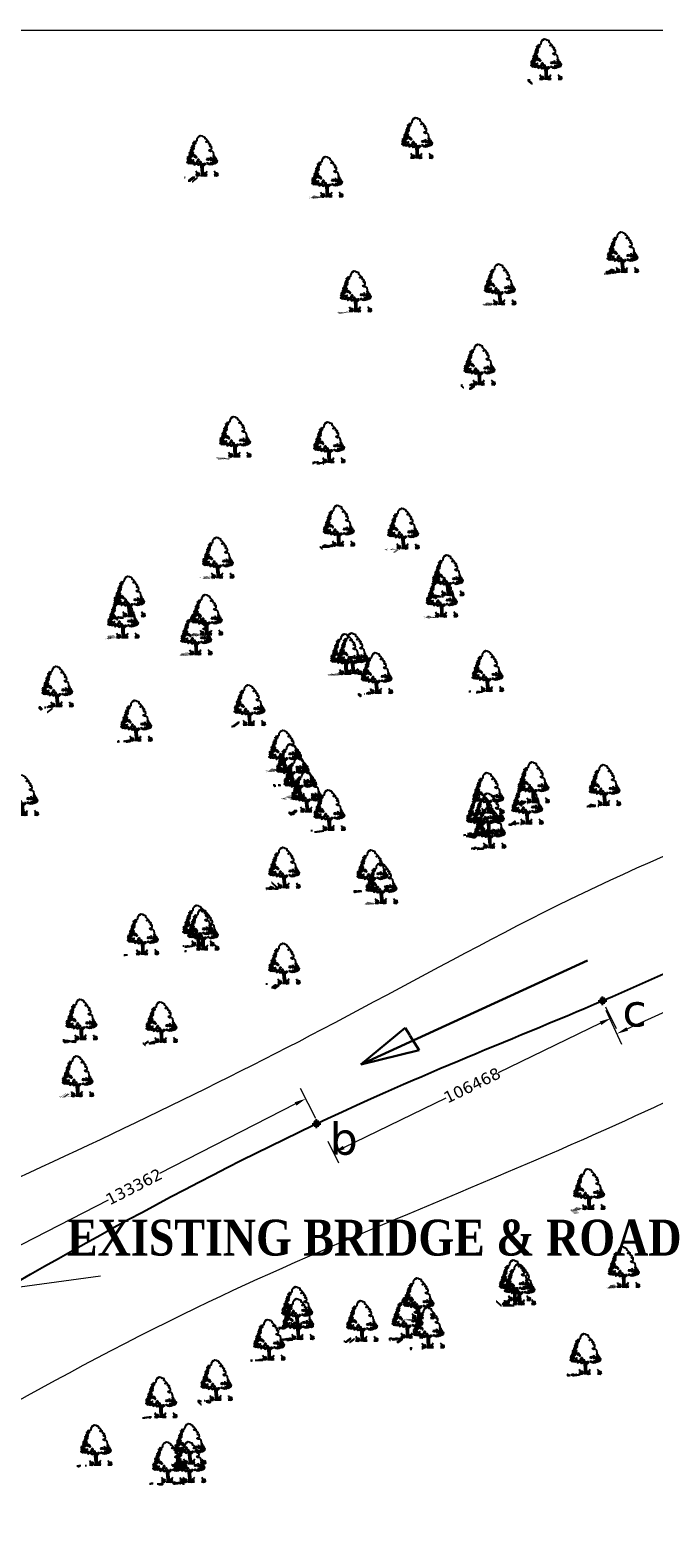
# Model space of a CAD drawing. Header units: millimetres. Extents: x -7700071838 to 844383267715, y -571436171822 to -6721321135.
# Tile 14 of 19: x -3837128391 to -3836913121, y -6732542365 to -6732021633. Entities that reach past the tile are written whole.
import ezdxf

# ---------------------------------------------------------------- set-up
doc = ezdxf.new("R2010")
doc.units = ezdxf.units.MM
doc.header["$MEASUREMENT"] = 0
doc.header["$PDMODE"] = 98
doc.header["$PDSIZE"] = 1500
doc.linetypes.add('CENTER', pattern=[50.8, 31.75, -6.35, 6.35, -6.35])
doc.layers.add('SECTION', color=7, linetype='Continuous')
doc.layers.add('TEX', color=6, linetype='Continuous')
doc.styles.get("Standard").update_dxf_attribs({"font": 'verdana.ttf', "height": 4000})
doc.dimstyles.new('ISO-25', dxfattribs={"dimtxt": 1600, "dimasz": 4000, "dimexe": 4000, "dimexo": 4000, "dimgap": 0.02, "dimtad": 0, "dimdec": 0, "dimdsep": 46, "dimtxsty": 'Standard', "dimcen": 996, "dimclrd": 1, "dimclre": 1, "dimclrt": 1, "dimadec": 0, "dimazin": 0, "dimtfac": 1, "dimtdec": 0, "dimtix": 1, "dimtmove": 2, "dimatfit": 3, "dimfxl": 1200, "dimlwd": 0, "dimlwe": 0, "dimarcsym": 0})

# ---------------------------------------------------------------- blocks, each defined once
blk = doc.blocks.new('A$C16861002')
h = blk.add_hatch()
h.set_pattern_fill('AR-SAND,_O', color=86, scale=0.00875, angle=-7.1637)
h.set_pattern_definition([(30.3363, (-438.715158, 35.971238), (0.0015555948, 0.01679683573), [0, -0.0133, 0, -0.014875, 0, -0.01421875]), (0.3363, (-438.715158, 35.971238), (0.0184440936, 0.0225698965), [0, -0.007175, 0, -0.0119875, 0, -0.00459375]), (320.3363, (-438.725837, 35.97258), (0.02704221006, -0.0033489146), [0, -0.004375, 0, -0.01575, 0, -0.0205625]), (310.3363, (-438.725837, 35.97258), (0.0270559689, 0.0043395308), [0, -0.0021875, 0, -0.010325, 0, -0.0118125])])
edge = h.paths.add_edge_path()
edge.add_spline(control_points=[(0.438, 0.101), (0.437, 0.102), (0.413, 0.106), (0.357, 0.111), (0.269, 0.122), (0.166, 0.139), (0.083, 0.135), (0.01, 0.173), (-0.007, 0.148), (-0.011, 0.141)], knot_values=[0.028153, 0.028153, 0.028153, 0.028153, 0.042705, 0.440186, 0.998352, 1.57343, 2.182336, 2.529485, 2.667956, 2.667956, 2.667956, 2.667956], degree=3, periodic=0)
edge.add_line((-0.011, 0.141), (0.434, 0.085))
edge.add_arc((0.31, 0.123), 0.13, 342.7907, 350.3646)
at = {"color": 86}
for p, q in [((0.652, 0.166), (0.636, 0.073)), ((0.648, 0.39), (0.64, 0.262)), ((0.65, 0.269), (0.643, 0.158)), ((0.658, 0.459), (0.648, 0.39)), ((0.662, 0.385), (0.679, 0.472)), ((0.669, 0.346), (0.664, 0.266)), ((0.694, 0.469), (0.679, 0.352))]:
    blk.add_line(p, q, dxfattribs=at)
for points in [[(0.41, 1.045), (0.357, 1.036), (0.34, 1.005), (0.366, 1.001), (0.375, 0.973), (0.352, 0.959), (0.39, 0.96), (0.394, 0.987), (0.421, 1), (0.419, 1.017), (0.389, 1.02)], [(0.404, 1.101), (0.397, 1.085), (0.37, 1.105)], [(0.43, 1.175), (0.406, 1.15), (0.427, 1.115)], [(0.454, 1.095), (0.421, 1.066), (0.46, 1.039), (0.471, 1.06), (0.455, 1.067)], [(0.496, 1.221), (0.495, 1.183), (0.449, 1.189), (0.481, 1.207), (0.476, 1.229)], [(0.459, 1.27), (0.494, 1.271), (0.456, 1.243)], [(0.491, 1.15), (0.464, 1.137), (0.482, 1.113)], [(0.517, 1.318), (0.501, 1.298), (0.527, 1.3)], [(0.553, 1.269), (0.516, 1.246), (0.549, 1.231)], [(0.196, 0.638), (0.164, 0.626), (0.192, 0.606)], [(0.181, 0.728), (0.21, 0.648), (0.248, 0.681)], [(0.192, 0.782), (0.197, 0.753), (0.231, 0.782), (0.26, 0.773), (0.255, 0.801), (0.232, 0.793)], [(0.221, 0.602), (0.206, 0.587), (0.239, 0.572), (0.249, 0.588)], [(0.243, 0.643), (0.216, 0.63), (0.264, 0.602), (0.279, 0.617)], [(0.288, 0.759), (0.256, 0.741), (0.27, 0.717)], [(0.286, 0.88), (0.266, 0.86), (0.299, 0.85)], [(0.307, 0.602), (0.272, 0.568), (0.311, 0.569), (0.339, 0.549)], [(0.312, 0.712), (0.275, 0.689), (0.283, 0.655), (0.324, 0.672)], [(0.356, 0.926), (0.313, 0.959), (0.285, 0.94), (0.289, 0.907)], [(0.294, 0.807), (0.305, 0.762), (0.373, 0.792), (0.319, 0.799), (0.314, 0.827)], [(0.328, 0.6), (0.35, 0.575), (0.384, 0.604)], [(0.336, 0.665), (0.352, 0.624), (0.402, 0.678), (0.361, 0.656)], [(0.358, 0.838), (0.338, 0.818), (0.367, 0.809)], [(0.358, 0.909), (0.34, 0.867), (0.401, 0.843), (0.42, 0.857), (0.379, 0.873)], [(0.406, 0.606), (0.381, 0.582), (0.406, 0.502), (0.469, 0.532), (0.424, 0.544), (0.448, 0.568)], [(0.413, 0.935), (0.386, 0.927), (0.397, 0.91), (0.428, 0.917)], [(0.457, 0.842), (0.425, 0.824), (0.432, 0.779), (0.453, 0.776), (0.448, 0.804), (0.465, 0.808), (0.48, 0.789), (0.499, 0.803)], [(0.473, 0.565), (0.497, 0.513), (0.52, 0.559)], [(0.482, 0.773), (0.499, 0.732), (0.523, 0.756)], [(0.502, 0.622), (0.523, 0.586), (0.571, 0.591), (0.56, 0.609), (0.527, 0.613)], [(0.551, 0.533), (0.512, 0.494), (0.53, 0.47), (0.553, 0.483), (0.538, 0.496)], [(0.566, 0.685), (0.549, 0.654), (0.595, 0.648)], [(0.597, 0.522), (0.565, 0.476), (0.622, 0.486)], [(0.605, 0.592), (0.594, 0.566), (0.622, 0.552), (0.653, 0.564)], [(0.853, 0.649), (0.862, 0.62), (0.893, 0.633), (0.907, 0.604), (0.931, 0.656), (0.899, 0.643)], [(0.942, 0.63), (0.976, 0.592), (1.024, 0.597)], [(0.971, 0.667), (0.996, 0.631), (1.01, 0.673)], [(1.047, 0.592), (1.082, 0.565), (1.044, 0.57)], [(1.103, 0.662), (1.056, 0.634), (1.063, 0.617), (1.107, 0.595), (1.139, 0.613), (1.094, 0.624), (1.127, 0.653)], [(1.14, 0.75), (1.11, 0.754), (1.092, 0.712), (1.108, 0.705), (1.12, 0.731)], [(1.152, 0.716), (1.121, 0.703), (1.13, 0.675)], [(1.126, 0.571), (1.135, 0.542), (1.164, 0.571)], [(1.171, 0.527), (1.156, 0.507), (1.183, 0.481)], [(0.645, 0.461), (0.669, 0.518), (0.725, 0.484), (0.678, 0.49)], [(0.735, 0.466), (0.716, 0.447), (0.749, 0.442)], [(0.744, 0.498), (0.777, 0.461), (0.786, 0.493)], [(0.833, 0.492), (0.857, 0.478), (0.874, 0.509)], [(0.922, 0.49), (0.897, 0.459), (0.945, 0.46)], [(0.959, 0.504), (1, 0.46), (1.033, 0.484), (1.07, 0.468), (1.067, 0.518), (1.031, 0.5)], [(1.098, 0.519), (1.094, 0.492), (1.127, 0.477), (1.128, 0.521)]]:
    blk.add_lwpolyline(points, close=True, dxfattribs=at)
for points in [[(0.696, 1.459), (0.68, 1.456), (0.606, 1.371), (0.598, 1.314), (0.578, 1.299), (0.534, 1.292)], [(0.696, 1.459), (0.72, 1.451), (0.725, 1.454), (0.721, 1.463), (0.739, 1.483), (0.79, 1.465), (0.792, 1.457), (0.806, 1.459), (0.816, 1.433), (0.834, 1.437), (0.866, 1.421)], [(1.112, 0.761), (1.118, 0.763), (1.115, 0.845), (1.079, 0.891), (1.02, 0.892), (0.978, 0.921), (0.995, 0.948), (1.056, 0.958), (1.073, 0.985), (1.072, 1.049), (1.026, 1.049), (1.013, 1.086), (1.05, 1.128), (1.036, 1.13), (1.026, 1.155), (1.002, 1.152), (0.985, 1.154), (1.005, 1.175), (0.987, 1.206), (0.99, 1.235), (0.939, 1.224), (0.915, 1.221), (0.914, 1.245), (0.962, 1.262), (0.919, 1.326), (0.889, 1.342), (0.896, 1.393), (0.867, 1.415), (0.866, 1.421)], [(1.104, 0.701), (1.106, 0.673), (1.161, 0.645), (1.176, 0.595), (1.178, 0.568), (1.208, 0.55), (1.186, 0.479)], [(0.601, 0.07), (0.622, 0.184), (0.628, 0.304), (0.633, 0.413), (0.649, 0.466)], [(0.702, 0.459), (0.684, 0.352), (0.676, 0.254), (0.664, 0.123), (0.654, 0.063)], [(0.913, 0.457), (0.953, 0.438), (0.981, 0.448), (1.028, 0.436), (1.068, 0.458), (1.094, 0.448), (1.092, 0.476), (1.132, 0.457), (1.185, 0.479)]]:
    blk.add_lwpolyline(points, dxfattribs=at)
for centre, radius, start, end in [((0.242, 0.146), 0.227, 343.8213, 33.8793), ((0.375, 0.113), 0.0789, 338.4127, 44.178), ((0.31, 0.123), 0.13, 343.4617, 20.2712), ((0.396, 0.136), 0.0898, 354.9817, 66.5193), ((0.218, 0.179), 0.273, 338.8097, 11.1779), ((0.526, 0.078), 0.0496, 83.2374, 178.7654), ((0.587, 0.1), 0.101, 124.1986, 191.1044), ((0.67, 0.06), 0.0496, 346.9072, 82.4352), ((0.616, 0.096), 0.101, 334.5682, 41.474), ((0.993, 0.081), 0.273, 154.4947, 186.8629), ((0.81, 0.084), 0.0898, 99.1533, 170.6909), ((0.962, 0.056), 0.227, 131.7933, 181.8513), ((0.825, 0.057), 0.0789, 121.4946, 187.2599), ((0.89, 0.05), 0.13, 145.4014, 182.2109), ((0.874, 0.067), 0.227, 343.8213, 33.8793), ((1.029, 0.056), 0.0898, 354.9817, 66.5193), ((1.007, 0.034), 0.0789, 338.4127, 44.178), ((0.942, 0.044), 0.13, 343.4617, 20.2712), ((0.85, 0.099), 0.273, 338.8097, 11.1779), ((1.158, -0.001), 0.0496, 83.2374, 178.7654), ((1.22, 0.02), 0.101, 124.1986, 191.1044)]:
    blk.add_arc(centre, radius, start, end, dxfattribs=at)
for points, start_tangent, end_tangent in [([(0.532, 0.127), (0.53, 0.136), (0.535, 0.137), (0.54, 0.136), (0.539, 0.134), (0.541, 0.128), (0.541, 0.125), (0.54, 0.121), (0.533, 0.12), (0.531, 0.126), (0.532, 0.127)], (-0.533022, 0.846101), (-0.533022, 0.846101)), ([(0.532, 0.184), (0.53, 0.188), (0.533, 0.189), (0.535, 0.188), (0.535, 0.187), (0.536, 0.184), (0.536, 0.183), (0.535, 0.181), (0.532, 0.18), (0.531, 0.184), (0.532, 0.184)], (-0.533022, 0.846101), (-0.533022, 0.846101)), ([(0.676, 0.109), (0.68, 0.117), (0.676, 0.119), (0.671, 0.119), (0.671, 0.117), (0.668, 0.112), (0.666, 0.109), (0.667, 0.105), (0.673, 0.102), (0.677, 0.108), (0.676, 0.109)], (0.725822, 0.687882), (0.725822, 0.687882)), ([(0.691, 0.164), (0.693, 0.168), (0.691, 0.169), (0.688, 0.169), (0.688, 0.168), (0.687, 0.166), (0.686, 0.164), (0.686, 0.162), (0.689, 0.16), (0.691, 0.163), (0.691, 0.164)], (0.725822, 0.687882), (0.725822, 0.687882)), ([(1.165, 0.048), (1.163, 0.057), (1.167, 0.057), (1.172, 0.056), (1.172, 0.054), (1.173, 0.049), (1.174, 0.046), (1.172, 0.042), (1.166, 0.04), (1.163, 0.047), (1.165, 0.048)], (-0.533022, 0.846101), (-0.533022, 0.846101)), ([(1.164, 0.104), (1.163, 0.109), (1.165, 0.109), (1.167, 0.109), (1.167, 0.108), (1.168, 0.105), (1.168, 0.103), (1.168, 0.101), (1.164, 0.101), (1.163, 0.104), (1.164, 0.104)], (-0.533022, 0.846101), (-0.533022, 0.846101))]:
    blk.add_spline(points, degree=3, dxfattribs=dict(at, start_tangent=start_tangent, end_tangent=end_tangent))
blk = doc.blocks.new('*D270')
at = {"layer": 'Defpoints', "color": 0, "lineweight": 5, "ltscale": 20, "transparency": 16777216}
for p in [(-3837174822.201216, -6732549852.170671), (-3837091015.879825, -6732621934.158728), (-3837119125.661983, -6732639414.850354)]:
    blk.add_point(p, dxfattribs=at)
at = {"layer": 'SECTION', "color": 1, "lineweight": 0, "ltscale": 20, "transparency": 16777216}
for p, q in [((-3837171425.441575, -6732547739.820335), (-3837143315.659417, -6732530259.128708)), ((-3837144600.068721, -6732535768.238686), (-3837124121.628337, -6732568698.543186)), ((-3837093128.230162, -6732618537.399088), (-3837113606.670547, -6732585607.094585)), ((-3837115728.902342, -6732637302.500017), (-3837087619.120184, -6732619821.808392))]:
    blk.add_line(p, q, dxfattribs=at)
at = {"layer": 'SECTION', "color": 1, "lineweight": 5, "ltscale": 20, "transparency": 16777216}
for points in [[(-3837144033.942114, -6732535416.180296), (-3837145166.195328, -6732536120.297075), (-3837146712.419058, -6732532371.479045)], [(-3837092562.103555, -6732618185.340698), (-3837093694.356769, -6732618889.457478), (-3837091015.879825, -6732621934.158728)]]:
    blk.add_solid(points, dxfattribs=at)
at = {"layer": 'SECTION', "color": 1, "lineweight": 5, "ltscale": 20, "transparency": 16777216, "insert": (-3837118864.149442, -6732577152.818886), "char_height": 4000, "attachment_point": 5, "rotation": 301.8763314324}
blk.add_mtext('105468', dxfattribs=at)
blk = doc.blocks.new('*D278')
at = {"layer": 'Defpoints', "color": 0, "lineweight": 5, "ltscale": 20, "transparency": 16777216}
for p in [(-3837033228.914591, -6732390676.289859), (-3837027915.523806, -6732401038.030654), (-3837146584.617832, -6732461890.283484)]:
    blk.add_point(p, dxfattribs=at)
at = {"layer": 'SECTION', "color": 1, "lineweight": 0, "ltscale": 20, "transparency": 16777216}
for p, q in [((-3837029740.702698, -6732397478.71583), (-3837035054.093482, -6732387116.975035)), ((-3837036788.229414, -6732392501.46875), (-3837083717.745685, -6732416566.426967)), ((-3837148338.693792, -6732449703.363796), (-3837101409.177522, -6732425638.405581)), ((-3837148409.796723, -6732458330.968659), (-3837153723.187508, -6732447969.227864))]:
    blk.add_line(p, q, dxfattribs=at)
at = {"layer": 'SECTION', "color": 1, "lineweight": 5, "ltscale": 20, "transparency": 16777216}
for points in [[(-3837037092.425896, -6732391908.249613), (-3837036484.032932, -6732393094.687887), (-3837033228.914591, -6732390676.289859)], [(-3837148642.890274, -6732449110.144659), (-3837148034.49731, -6732450296.582933), (-3837151898.008616, -6732451528.542688)]]:
    blk.add_solid(points, dxfattribs=at)
at = {"layer": 'SECTION', "color": 1, "lineweight": 5, "ltscale": 20, "transparency": 16777216, "insert": (-3837092563.461603, -6732421102.416273), "char_height": 4000, "attachment_point": 5, "rotation": 27.1482699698}
blk.add_mtext('133362', dxfattribs=at)
blk = doc.blocks.new('*D279')
at = {"layer": 'Defpoints', "color": 0, "lineweight": 5, "ltscale": 20, "transparency": 16777216}
for p in [(-3836931569.091483, -6732355345.604273), (-3836927918.412661, -6732362882.668058), (-3837027388.415832, -6732401756.990471)]:
    blk.add_point(p, dxfattribs=at)
at = {"layer": 'SECTION', "color": 1, "lineweight": 0, "ltscale": 20, "transparency": 16777216}
for p, q in [((-3836929825.411112, -6732358945.545767), (-3836926174.73229, -6732366482.609552)), ((-3836931518.354156, -6732364626.348429), (-3836966868.094996, -6732381748.473692)), ((-3837020137.795515, -6732407550.373886), (-3836984788.054675, -6732390428.248623)), ((-3837025644.735461, -6732405356.931965), (-3837021994.056639, -6732412893.99575))]:
    blk.add_line(p, q, dxfattribs=at)
at = {"layer": 'SECTION', "color": 1, "lineweight": 5, "ltscale": 20, "transparency": 16777216}
for points in [[(-3836931808.967551, -6732364026.358179), (-3836931227.74076, -6732365226.338677), (-3836927918.412661, -6732362882.668058)], [(-3837020428.40891, -6732406950.383636), (-3837019847.182119, -6732408150.364136), (-3837023737.73701, -6732409294.054256)]]:
    blk.add_solid(points, dxfattribs=at)
at = {"layer": 'SECTION', "color": 1, "lineweight": 5, "ltscale": 20, "transparency": 16777216, "insert": (-3836975828.074836, -6732386088.361157), "char_height": 4000, "attachment_point": 5, "rotation": 25.8438552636}
blk.add_mtext('106468', dxfattribs=at)
blk = doc.blocks.new('*D280')
at = {"layer": 'Defpoints', "color": 0, "lineweight": 5, "ltscale": 20, "transparency": 16777216}
for p in [(-3836813418.681331, -6732302312.830089), (-3836808001.172645, -6732314108.709943), (-3836931342.844224, -6732356472.00979)]:
    blk.add_point(p, dxfattribs=at)
at = {"layer": 'SECTION', "color": 1, "lineweight": 0, "ltscale": 20, "transparency": 16777216}
for p, q in [((-3836811749.2455, -6732305947.79694), (-3836806331.736814, -6732317743.676794)), ((-3836811636.139496, -6732315778.145774), (-3836857902.672138, -6732337027.034841)), ((-3836922290.368688, -6732366598.453814), (-3836876023.836046, -6732345349.564749)), ((-3836929673.408393, -6732360106.976641), (-3836924255.899707, -6732371902.856495))]:
    blk.add_line(p, q, dxfattribs=at)
at = {"layer": 'SECTION', "color": 1, "lineweight": 5, "ltscale": 20, "transparency": 16777216}
for points in [[(-3836811914.378801, -6732315172.317966), (-3836811357.90019, -6732316383.973583), (-3836808001.172645, -6732314108.709943)], [(-3836922568.607993, -6732365992.626005), (-3836922012.129382, -6732367204.281622), (-3836925925.335538, -6732368267.889645)]]:
    blk.add_solid(points, dxfattribs=at)
at = {"layer": 'SECTION', "color": 1, "lineweight": 5, "ltscale": 20, "transparency": 16777216, "insert": (-3836866963.254092, -6732341188.299794), "char_height": 4000, "attachment_point": 5, "rotation": 24.6679593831}
blk.add_mtext('129766', dxfattribs=at)

msp = doc.modelspace()

# ---------------------------------------------------------------- linework, layer by layer
at = {"layer": 'SECTION', "color": 1, "lineweight": 30, "ltscale": 20}
for p, q in [((-3836935968.088452, -6732342974.725277), (-3837014312.457549, -6732378856.685923)), ((-3836998903.664267, -6732366209.986408), (-3837014312.457549, -6732378856.685923)), ((-3836998903.664267, -6732366209.986408), (-3836997304.179466, -6732368704.155838)), ((-3836997304.179466, -6732368918.10784), (-3836994105.209867, -6732373906.446699)), ((-3836994105.209867, -6732373906.446699), (-3837014312.457549, -6732378856.685923))]:
    msp.add_line(p, q, dxfattribs=at)
at = {"layer": 'SECTION', "color": 0, "lineweight": 5, "ltscale": 20}
msp.add_lwpolyline([(-3837916769.562927, -6732021633.08416), (-3836052213.691183, -6732021633.08416), (-3836060493.345248, -6732932832.861956), (-3837916769.562927, -6732932832.861956)], close=True, dxfattribs=at)
at = {"layer": 'SECTION', "lineweight": 20, "ltscale": 20}
msp.add_spline([(-3837672250.84435, -6732718674.422874), (-3837633934.788293, -6732678401.751175), (-3837546199.182492, -6732627049.593342), (-3837526032.837199, -6732602885.990322), (-3837459483.897734, -6732580727.018053), (-3837383548.004685, -6732549217.103533), (-3837335917.017706, -6732534860.58629), (-3837269392.085794, -6732491779.030775), (-3837251422.431685, -6732478310.79303), (-3837157324.824095, -6732429215.345261), (-3837027600.006489, -6732366711.678635), (-3836881586.063548, -6732295973.421005), (-3836780982.408848, -6732263923.336523), (-3836680354.746591, -6732229220.417334), (-3836626709.867358, -6732229220.417334), (-3836538758.19357, -6732205813.052259), (-3836441355.004146, -6732203958.3846)], degree=3, dxfattribs=at)
at = {"layer": 'SECTION', "color": 0, "lineweight": 25, "ltscale": 20}
msp.add_spline([(-3837783585.875653, -6732852288.464218), (-3837681361.711063, -6732764648.888634), (-3837524412.327311, -6732668762.718273), (-3837330287.246312, -6732570811.898285), (-3837161598.168694, -6732470784.424877), (-3837005693.113538, -6732388390.499821), (-3836905677.643908, -6732345669.057621), (-3836808134.95233, -6732300258.769379), (-3836716702.183224, -6732271653.768885), (-3836647248.329735, -6732251067.291399), (-3836569367.824817, -6732235414.366241), (-3836486193.654262, -6732222770.141088), (-3836457335.549604, -6732223876.165953)], degree=3, dxfattribs=at)
at = {"layer": 'SECTION', "color": 0, "lineweight": 20, "ltscale": 20}
msp.add_spline([(-3837752292.029118, -6732878060.573351), (-3837670534.304243, -6732820826.564806), (-3837589856.919295, -6732768874.218122), (-3837489464.171917, -6732713331.481953), (-3837368709.748109, -6732652317.947844), (-3837306387.726384, -6732598204.517305), (-3837224642.005288, -6732547320.506771), (-3837071101.694192, -6732462897.943413), (-3836932986.236491, -6732402747.017067), (-3836825996.572446, -6732353123.403114), (-3836630983.211954, -6732283333.966478), (-3836527174.548803, -6732259265.871065), (-3836473121.541153, -6732249986.951475), (-3836433413.046968, -6732239867.767494)], degree=3, dxfattribs=at)
at = {"layer": 'SECTION', "color": 2, "linetype": 'CENTER', "ltscale": 100}
msp.add_spline([(-3837294966.701344, -6732394391.383636), (-3837285360.256541, -6732413882.410839), (-3837263793.894942, -6732454939.799637), (-3837221046.285342, -6732527148.599636), (-3837149415.155743, -6732626293.956438), (-3837097595.981342, -6732695272.081236), (-3837084673.280542, -6732712345.450836), (-3837065553.135562, -6732733268.447359)], degree=3, dxfattribs=at)
at = {"layer": 'SECTION', "color": 230, "ltscale": 20}
for p in [(-3836930834.672018, -6732356837.810812), (-3837029556.103605, -6732399317.33057)]:
    msp.add_point(p, dxfattribs=at)

# ---------------------------------------------------------------- block references
at = {"layer": 'SECTION', "color": 230, "ltscale": 20, "xscale": 9988.390825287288, "yscale": 9988.390823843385, "zscale": 9988.39082352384, "rotation": 7.276220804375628}
for p in [(-3836956403.216797, -6732040283.711733), (-3837000922.028029, -6732067446.843702), (-3837075114.804925, -6732073621.712374), (-3837032000.802526, -6732080876.39679), (-3836930022.868958, -6732106877.551809), (-3837022093.755165, -6732120441.684341), (-3836972348.845406, -6732117998.994356), (-3836979406.407372, -6732145733.77783), (-3837063771.497789, -6732170663.600084), (-3837031314.123582, -6732172571.624022), (-3837027985.565342, -6732201364.963253), (-3837005716.519318, -6732202342.75857), (-3837069679.033437, -6732212388.519123), (-3836990263.712784, -6732218489.812035), (-3837100269.927067, -6732225792.038721), (-3836992419.789502, -6732225854.764982), (-3837102426.003783, -6732233156.991663), (-3837073538.657719, -6732232143.722349), (-3837077201.178267, -6732238906.193565), (-3837025456.897388, -6732245725.59465), (-3837023079.218078, -6732245448.703093), (-3836976615.004019, -6732251576.237513), (-3837014895.589304, -6732252257.64942), (-3837125120.255891, -6732256900.756256), (-3837058775.380632, -6732263346.784481), (-3837097885.288382, -6732268711.918003), (-3837046795.611226, -6732278987.705862), (-3837044179.375021, -6732283738.688131), (-3837041563.138818, -6732288489.670401), (-3837038946.902613, -6732293240.652668), (-3836960781.148667, -6732290024.542995), (-3836936204.814094, -6732290943.467716), (-3837137125.582846, -6732294428.306549), (-3836976400.24882, -6732293684.704805), (-3836962937.225384, -6732297389.495941), (-3837031222.930044, -6732299610.104725), (-3836978556.325537, -6732301049.657753), (-3836976178.646226, -6732300772.766195), (-3836975829.281839, -6732305672.102045), (-3837046795.611226, -6732319464.441771), (-3837016378.040409, -6732320388.732597), (-3837013179.656253, -6732324848.849632), (-3837076495.213274, -6732339454.594393), (-3837095626.9759, -6732342475.682203), (-3837074836.177912, -6732340866.894508), (-3837046795.611226, -6732352594.866182), (-3837116825.646011, -6732371920.947086), (-3837089180.947672, -6732372833.234135), (-3837118097.761725, -6732391501.645205), (-3836941582.506172, -6732430487.374876), (-3836929590.732988, -6732457423.850374), (-3836967213.084123, -6732462001.434959), (-3836965554.04876, -6732463413.735075), (-3837000433.356946, -6732468224.387121), (-3837042317.091169, -6732471226.610046), (-3837041982.096665, -6732475381.500706), (-3837004254.37988, -6732474900.176991), (-3837019939.365501, -6732476041.782677), (-3836997027.951951, -6732478370.441168), (-3837052014.086557, -6732482525.918964), (-3836942816.408989, -6732487447.991703), (-3837070234.666781, -6732496490.138102), (-3837089309.664317, -6732502413.399221), (-3837111765.638332, -6732518914.661173), (-3837079332.712804, -6732518463.442453), (-3837086941.456019, -6732524806.983149), (-3837079445.884558, -6732524765.039116)]:
    msp.add_blockref('A$C16861002', p, dxfattribs=at)

# ---------------------------------------------------------------- texts
at = {"layer": 'SECTION', "ltscale": 20, "char_height": 11125.504, "attachment_point": 1}
for s, insert in [('c', (-3836923961.46119, -6732354617.706839)), ('b', (-3837024989.595591, -6732398905.770838))]:
    msp.add_mtext(s, dxfattribs=dict(at, insert=insert))
at = {"layer": 'TEX', "insert": (-3837129773.364088, -6732432474.415636), "char_height": 12383.5756363, "width": 334894.01168593, "attachment_point": 1}
msp.add_mtext('\\pxt11;{\\fTimes New Roman|b1|i0|c0|p18;   EXISTING BRIDGE & ROAD}', dxfattribs=at)

# ---------------------------------------------------------------- dimensions: what is measured, and where the dimension line sits
at = {"layer": 'SECTION', "color": 0, "lineweight": 5, "ltscale": 20}
for p1, p2, distance, picture, middle in [((-3836931342.844223, -6732356472.00979), (-3836813418.681331, -6732302312.830089), -12980.45384, '*D280', (-3836866963.254092, -6732341188.299794)), ((-3837027388.415832, -6732401756.990471), (-3836931569.091482, -6732355345.604272), -8374.651418, '*D279', (-3836975828.074836, -6732386088.361157)), ((-3837146584.617832, -6732461890.283484), (-3837027915.523807, -6732401038.030654), 11644.646578, '*D278', (-3837092563.461603, -6732421102.416273)), ((-3837174822.201216, -6732549852.170671), (-3837119125.661983, -6732639414.850354), 33101.879595, '*D270', (-3837118864.149442, -6732577152.818886))]:
    dim = msp.add_aligned_dim(p1=p1, p2=p2, distance=distance, dimstyle='ISO-25', override={"dimtxt": 4000, "dimfxl": 300}, dxfattribs=at)
    dim.commit()
    dim.dimension.update_dxf_attribs({"geometry": picture, "text_midpoint": middle})

# ---------------------------------------------------------------- leaders
at = {"layer": 'SECTION', "color": 1, "lineweight": 40, "ltscale": 40}
msp.add_leader([(-3837208277.636292, -6732496094.52652), (-3837198579.807748, -6732464485.291737), (-3837104113.890948, -6732451927.939516)], dimstyle='ISO-25', override={"dimtxt": 4000, "dimfxl": 300}, dxfattribs=at)

doc.saveas('drawing.dxf')
